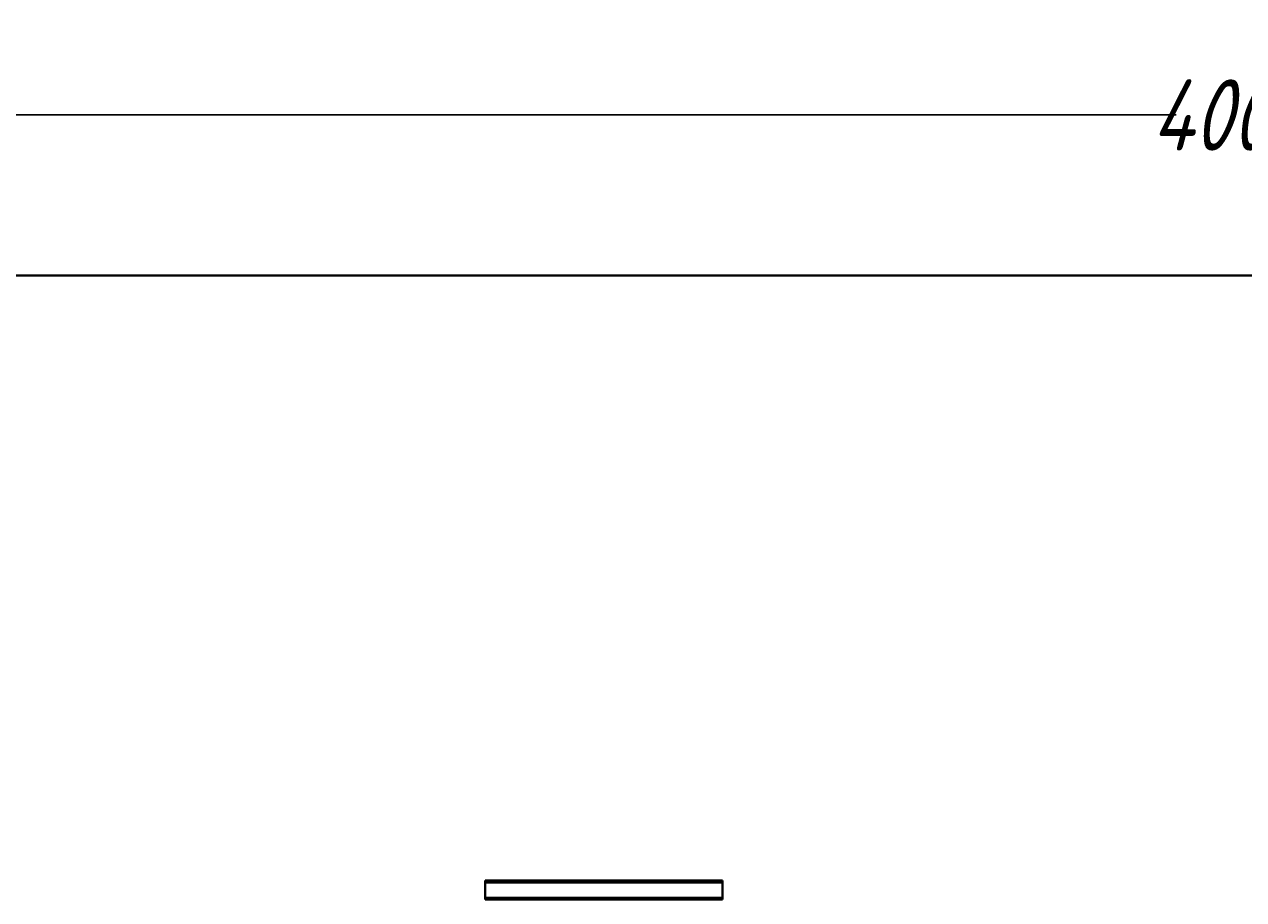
# Model space of a CAD drawing. Header units: millimetres. Extents: x -4428 to 4131, y -3615 to 4038.
# Tile 15 of 172: x -3445 to -2162, y -1085 to -163. Entities that reach past the tile are written whole.
import ezdxf

# ---------------------------------------------------------------- set-up
doc = ezdxf.new("R2010")
doc.units = ezdxf.units.MM
doc.linetypes.add('K5LT_BASIC', pattern=[0])
doc.linetypes.add('K5LT_THIN', pattern=[0])
doc.layers.add('Системный слой', color=7, linetype='Continuous')
doc.styles.add('KDIMTEXTSTYLE', font='GOST_AU.SHX', dxfattribs={"width": 0.96, "oblique": 15, "height": 5})
doc.dimstyles.new('KDIMSTYLE (1.00)', dxfattribs={"dimtxt": 5, "dimasz": 1, "dimexe": 2, "dimexo": 0, "dimgap": 1, "dimtad": 1, "dimtxsty": 'KDIMTEXTSTYLE', "dimsah": 1, "dimcen": 0, "dimdle": 1, "dimadec": 0, "dimazin": 0, "dimtfac": 0.667, "dimtmove": 0, "dimatfit": 3, "dimfxl": 1, "dimtvp": 1, "dimtolj": 1, "dimtzin": 0, "dimarcsym": 0})

# ---------------------------------------------------------------- blocks, each defined once
blk = doc.blocks.new('KDIMARROW_01')
at = {"layer": 'Системный слой'}
blk.add_hatch(color=0, dxfattribs=at).paths.add_polyline_path([(-5, -0.7), (0, 0), (-5, 0.7), (-4.5, 0)])
at = {"layer": 'Системный слой', "color": 0, "linetype": 'K5LT_THIN', "lineweight": 20}
for p, q in [((-4.5, 0), (-5, 0.7)), ((-5, 0.7), (0, 0)), ((0, 0), (-5, -0.7)), ((-5, -0.7), (-4.5, 0)), ((0, 0), (-1, 0))]:
    blk.add_line(p, q, dxfattribs=at)
blk = doc.blocks.new('U15')
at = {"layer": 'Системный слой', "color": 150, "linetype": 'K5LT_BASIC', "lineweight": 40, "true_color": 0x0080ff}
for p, q in [((-3937.3, -427.1), (58.7, -427.1)), ((-2960.3, -1064.6), (-2710.3, -1064.6)), ((-2960.3, -1064.6), (-2960.3, -1066.6)), ((-2710.3, -1064.6), (-2710.3, -1066.6)), ((-2960.3, -1066.6), (-2860.3, -1066.6)), ((-2960.3, -1082.6), (-2960.3, -1066.6)), ((-2860.3, -1066.6), (-2810.3, -1066.6)), ((-2810.3, -1066.6), (-2710.3, -1066.6)), ((-2710.3, -1082.6), (-2710.3, -1066.6)), ((-2960.3, -1082.6), (-2860.3, -1082.6)), ((-2960.3, -1082.6), (-2960.3, -1084.6)), ((-2960.3, -1084.6), (-2710.3, -1084.6)), ((-2860.3, -1082.6), (-2810.3, -1082.6)), ((-2810.3, -1082.6), (-2710.3, -1082.6)), ((-2710.3, -1082.6), (-2710.3, -1084.6))]:
    blk.add_line(p, q, dxfattribs=at)

msp = doc.modelspace()

# ---------------------------------------------------------------- block references
at = {"layer": 'Системный слой'}
msp.add_blockref('U15', (0, 0), dxfattribs=at)

# ---------------------------------------------------------------- dimensions: what is measured, and where the dimension line sits
at = {"layer": 'Системный слой', "color": 7}
msp.add_linear_dim(base=(-3945.336, -257.989), p1=(58.664, -427.092), p2=(-3945.336, -427.092), location=(-2175.336, -257.989), dimstyle='KDIMSTYLE (1.00)', override={"dimexo": 0, "dimpost": '\\H75.0;\\W0.965;\\Q15;<>', "dimblk1": 'KDIMARROW_01', "dimblk2": 'KDIMARROW_01', "dimse1": 0, "dimse2": 0, "dimclrt": 7, "dimtolj": 1}, dxfattribs=at).render()

doc.saveas('drawing.dxf')
